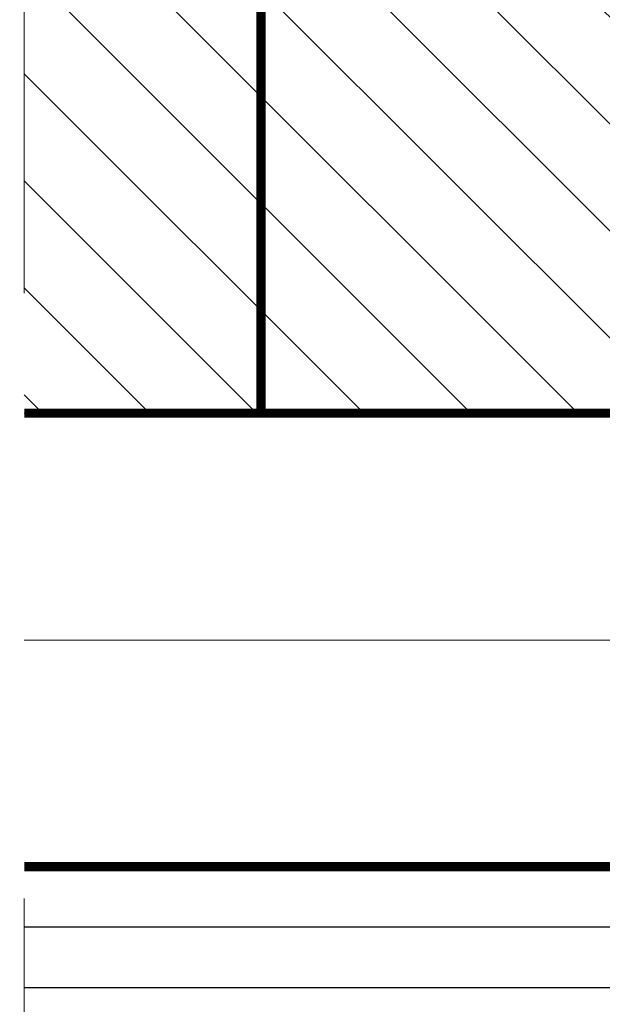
# Model space of a CAD drawing. Extents: x 4615668 to 9294084, y 5325188 to 10688993.
# Tile 42 of 256: x 4635266 to 4635285, y 5331513 to 5331546. Entities that reach past the tile are written whole.
import ezdxf

# ---------------------------------------------------------------- set-up
doc = ezdxf.new("R2010")
doc.units = 0
doc.header["$MEASUREMENT"] = 0
doc.linetypes.add('BUIB05', pattern=[1, 0.5, -0.5])
doc.linetypes.add('DASHDOT', pattern=[25.4, 12.7, -6.35, 0, -6.35])
for name, color, linetype, lineweight in [('A_wymiary', 152, 'Continuous', 5), ('hatch', 253, 'Continuous', 0), ('ocieplenie', 214, 'Continuous', 13)]:
    doc.layers.add(name, color=color, linetype=linetype, lineweight=lineweight)
doc.layers.add('sciany', color=1, linetype='Continuous')
doc.linetypes.add('BATTING', pattern='A,0.00254,-2.54,[134,ltypeshp.shx,S=2.54,R=0,X=-2.54,Y=0],-5.08,[134,ltypeshp.shx,S=2.54,R=180,X=2.54,Y=0],-2.54', length=10.16254)

msp = doc.modelspace()

# ---------------------------------------------------------------- hatches: boundary and pattern name
at = {"layer": 'hatch', "lineweight": 0, "ltscale": 40, "transparency": 33554687}
h = msp.add_hatch(dxfattribs=at)
h.set_pattern_fill('ANSI31', color=256, scale=20, angle=90)
h.set_pattern_definition([(135, (9981082.0765, 698696.0732), (-1.767766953, -1.767766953), [])])
h.paths.add_polyline_path([(4635298.517, 5331545.05), (4635273.517, 5331545.05), (4635273.517, 5331532.55), (4635298.517, 5331532.55)])
h.paths.add_polyline_path([(4635298.517, 5331545.05), (4635298.517, 5331562.55), (4635273.517, 5331562.55), (4635273.517, 5331545.05)])
h.paths.add_polyline_path([(4635265.701, 5331545.05), (4635265.701, 5331532.55), (4635273.517, 5331532.55), (4635273.517, 5331545.05)])
h.paths.add_polyline_path([(4635265.701, 5331562.55), (4635265.701, 5331545.05), (4635273.517, 5331545.05), (4635273.517, 5331562.55)])
h.paths.add_polyline_path([(4635379.931, 5331532.55), (4635379.931, 5331545.05), (4635358.517, 5331545.05), (4635358.517, 5331532.55)])
h.paths.add_polyline_path([(4635379.931, 5331545.05), (4635379.931, 5331562.55), (4635358.517, 5331562.55), (4635358.517, 5331545.05)])

# ---------------------------------------------------------------- linework, layer by layer
at = {"linetype": 'DASHDOT', "lineweight": 0}
msp.add_lwpolyline([(4635265.701, 5331532.55), (4635379.931, 5331532.55)], dxfattribs=at)
at = {"layer": 'A_wymiary', "linetype": 'BUIB05', "ltscale": 40}
msp.add_lwpolyline([(4635265.701, 5331594.583), (4635379.931, 5331594.583), (4635379.931, 5331496.516), (4635265.701, 5331496.516)], close=True, dxfattribs=at)
at = {"layer": 'hatch', "linetype": 'BATTING', "lineweight": 0, "ltscale": 7.5}
msp.add_lwpolyline([(4635265.701, 5331525.05), (4635298.042, 5331525.05)], dxfattribs=at)
at = {"layer": 'ocieplenie', "lineweight": 0, "ltscale": 40, "const_width": 0.3}
msp.add_lwpolyline([(4635298.154, 5331532.55), (4635298.154, 5331517.572), (4635265.701, 5331517.572)], dxfattribs=at)
at = {"layer": 'ocieplenie', "lineweight": -3, "ltscale": 40}
for points in [[(4635298.517, 5331532.55), (4635298.517, 5331513.572), (4635265.701, 5331513.572)], [(4635298.517, 5331520.55), (4635298.517, 5331515.572), (4635265.701, 5331515.572)]]:
    msp.add_lwpolyline(points, dxfattribs=at)
at = {"layer": 'sciany', "ltscale": 40, "const_width": 0.3}
msp.add_lwpolyline([(4635265.701, 5331532.55), (4635298.517, 5331532.55), (4635298.517, 5331562.55), (4635265.701, 5331562.55)], dxfattribs=at)
msp.add_lwpolyline([(4635298.517, 5331532.55), (4635273.517, 5331532.55), (4635273.517, 5331562.55), (4635298.517, 5331562.55)], close=True, dxfattribs=at)

doc.saveas('drawing.dxf')
